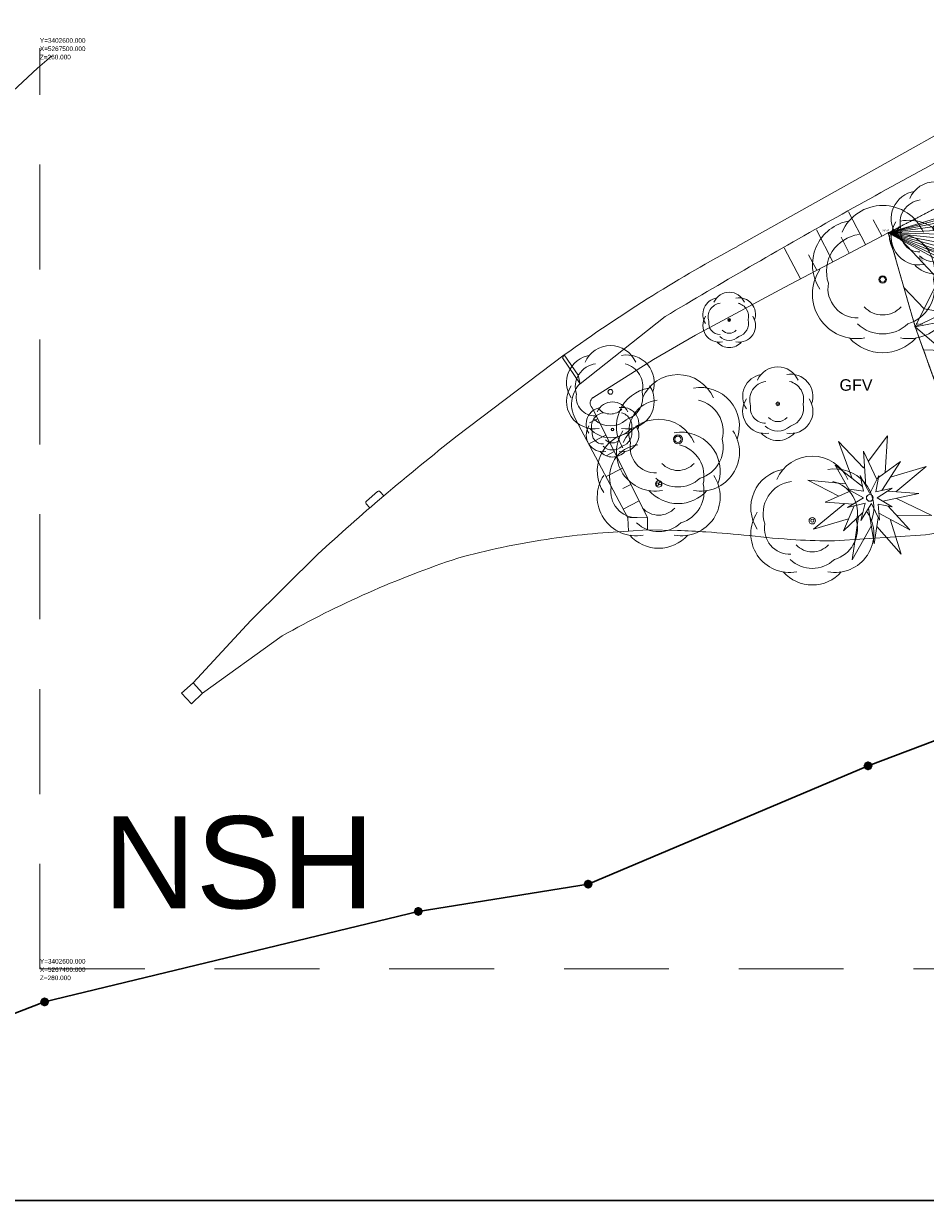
# Model space of a CAD drawing. Header units: millimetres. Extents: x 3402416 to 3403134, y 5267375 to 5268119.
# Tile 3 of 256: x 3402598 to 3402696, y 5267375 to 5267503. Entities that reach past the tile are written whole.
import ezdxf
from ezdxf.enums import TextEntityAlignment as Align

# ---------------------------------------------------------------- set-up
doc = ezdxf.new("R2010")
doc.units = ezdxf.units.MM
doc.header["$MEASUREMENT"] = 0
doc.linetypes.add('100.5', pattern=[5.5, 3.9, -1.6])
doc.linetypes.add('DGN Style 2', pattern=[18.986358, 11.391815, -7.594543])
for name, color, linetype, lineweight, true_color in [('ALKIS_Flurstuecksgrenze', 7, 'Continuous', 0, 0xffff80), ('ALKIS_Grenzpunkte_nicht_abgemarkt', 7, 'Continuous', 0, 0xffff80), ('ALKIS_Tatsaechliche Nutzung beschr', 7, 'Continuous', 0, 0x7f7f7f), ('IVK_NSH_Koordinatenkreuz', 7, 'Continuous', 0, 0xffff80), ('IVK_NSH_Modell Hoehenlinien 1 Meter', 7, 'Continuous', 0, 0xe6956a), ('IVK_NSH_Modell Hoehenlinien 20 Zentimeter', 7, 'Continuous', 0, 0xe6956a)]:
    doc.layers.add(name, color=color, linetype=linetype, lineweight=lineweight, true_color=true_color)
for name, color, linetype, lineweight in [('ALKIS_Grenzpunkte_nicht_endgueltig', 1, 'Continuous', 0), ('IVK_Baeume', 7, 'Continuous', 0), ('IVK_Boeschung', 7, 'Continuous', 0), ('IVK_Mauer', 7, 'Continuous', 0), ('IVK_NSH_Hoehe Anschrieb Freiborderhoehung', 3, 'Continuous', 0), ('IVK_NSH_Hoehe Punkt Freiborderhoehung', 7, 'Continuous', 0), ('IVK_NSH_Hoehenbezug', 7, 'Continuous', 0), ('IVK_NSH_Modell Hoehenlinien Beschriftung', 1, 'Continuous', 0), ('IVK_NSH_Modell Umring Freiborderhoehung', 1, 'Continuous', 0), ('IVK_NSH_Modell Vermaschung Freiborderhoehung', 2, 'Continuous', 0), ('IVK_NSH_Topographie Boeschungskante', 1, 'Continuous', 0), ('IVK_Rahmen Stempel', 7, 'Continuous', 0), ('IVK_Treppe Überdachung', 7, 'Continuous', 0)]:
    doc.layers.add(name, color=color, linetype=linetype, lineweight=lineweight)
doc.styles.add('Arial', font='arial.ttf')
doc.styles.add('IVK_Modell Beschriftung Hoehenlinien', font='arial.ttf')
doc.styles.add('Style-arial', font='arial.ttf')
doc.styles.add('Tatsaechliche Nutzung', font='arial.ttf')

# ---------------------------------------------------------------- blocks, each defined once
blk = doc.blocks.new('BAUM0')
at = {"color": 0, "linetype": 'ByBlock', "lineweight": -2}
for centre, radius, start, end in [((0, 0.001968), 0.002953, 23.5345, 156.4215), ((0.001722, 0.000983), 0.002953, 340.4815, 100.5805), ((-0.001723, 0.000984), 0.002953, 99.3555, 213.5755), ((-0.00128, 0.000541), 0.002461, 96.8515, 198.5915), ((0.000984, 0.000589), 0.002461, 346.0395, 76.1765), ((-0.001724, -0.000985), 0.002953, 146.3535, 280.5785), ((-0.000001, -0.000001), 0.000246, 89.9825, 179.9725), ((-0.000001, -0.000001), 0.000246, 359.9825, 89.9725), ((0.001721, -0.000986), 0.002953, 259.3765, 33.6015), ((-0.001675, -0.000591), 0.001969, 169.8805, 271.4385), ((-0.000001, -0.000001), 0.000246, 179.9825, 269.9725), ((-0.000001, -0.000001), 0.000246, 269.9825, 359.9725), ((0.000983, -0.000592), 0.002461, 286.3925, 13.9085), ((-0.000001, -0.00069), 0.001673, 222.6455, 317.3095), ((-0.000001, -0.001162), 0.002461, 226.8205, 313.1345), ((-0.000002, -0.00193), 0.002953, 221.6755, 318.2795)]:
    blk.add_arc(centre, radius, start, end, dxfattribs=at)
blk = doc.blocks.new('7000_1_1')
at = {"color": 3}
for centre, radius, start, end in [((0, 0.02004), 0.03011, 23.55094, 156.43806), ((-0.01762, 0.01007), 0.03011, 99.37186, 213.59195), ((0.01762, 0.01007), 0.03011, 340.49795, 100.59701), ((-0.01309, 0.00554), 0.02508, 96.86803, 198.60801), ((0.01007, 0.00604), 0.02508, 346.05606, 76.19299), ((-0.01762, -0.01007), 0.03011, 146.37028, 280.59497), ((0, 0), 0.00252, 90, 179.98976), ((0, 0), 0.00252, 180, 269.98862), ((0, 0), 0.00252, 359.99886, 89.98862), ((0.01762, -0.01007), 0.03011, 259.39336, 33.61779), ((-0.01712, -0.00604), 0.02004, 169.8969, 271.45498), ((0, 0), 0.00252, 269.99886, 359.98862), ((0.01007, -0.00604), 0.02508, 286.40921, 13.92501), ((0, -0.00705), 0.01712, 222.66184, 317.3261), ((0, -0.01188), 0.02508, 226.83686, 313.15094), ((0, -0.01974), 0.03011, 221.69203, 318.29612)]:
    blk.add_arc(centre, radius, start, end, dxfattribs=at)
blk = doc.blocks.new('VA26_1')
at = {"layer": 'IVK_Baeume', "color": 3, "linetype": 'Continuous', "lineweight": 13}
for p, q in [((-0.0467, 0.199), (0, 0.5)), ((0, 0.5), (0.071, 0.2274)), ((-0.2032, 0.1283), (-0.3536, 0.3536)), ((-0.3536, 0.3536), (-0.1091, 0.1866)), ((-0.1113, 0.353), (-0.0073, 0.1049)), ((-0.1084, 0.1376), (-0.1113, 0.353)), ((0.0176, 0.0953), (0.1326, 0.3411)), ((0.1326, 0.3411), (0.1154, 0.0977)), ((0.1261, 0.252), (0.3536, 0.3535)), ((0.3536, 0.3535), (0.1987, 0.1136)), ((0.071, 0.2274), (0.0816, 0.2322)), ((-0.1368, 0.0206), (-0.3173, 0.1398)), ((-0.3173, 0.1398), (-0.1016, 0.1181)), ((0.3457, 0.1303), (0.108, 0.0039)), ((0.1357, 0.1064), (0.3457, 0.1303)), ((-0.5, 0), (-0.1903, 0.0559)), ((-0.3031, -0.1232), (-0.1356, 0.0045)), ((0.2192, 0.063), (0.5, 0)), ((-0.2236, -0.0626), (-0.5, 0)), ((-0.3536, -0.3536), (-0.1475, -0.0846)), ((-0.1032, -0.0736), (-0.3031, -0.1232)), ((-0.1444, -0.3269), (-0.0481, -0.066)), ((0.348, -0.1564), (0.0758, -0.0725)), ((0.1483, -0.0216), (0.348, -0.1564)), ((0.5, 0), (0.2007, -0.057)), ((-0.0176, -0.1666), (-0.1444, -0.3269)), ((0.1515, -0.3672), (0.0039, -0.1374)), ((0.0915, -0.1226), (0.1515, -0.3672)), ((0.1781, -0.104), (0.3535, -0.3536)), ((-0.0965, -0.197), (-0.3536, -0.3536)), ((0, -0.5), (-0.06, -0.2203)), ((0.0572, -0.2203), (0, -0.5)), ((0.3535, -0.3536), (0.1144, -0.2162))]:
    blk.add_line(p, q, dxfattribs=at)
at = {"layer": 'IVK_Baeume', "color": 3, "linetype": 'Continuous', "lineweight": 13, "flags": 128}
blk.add_lwpolyline([(0.0189, 0.1872), (0.0166, 0.0284), (0.1457, 0.1189), (0.0639, 0.0166), (0.1872, -0.0189), (0.0497, -0.0284), (0.1189, -0.1457), (0.0332, -0.0734), (-0.0189, -0.1872), (-0.0095, -0.045), (-0.1457, -0.119), (-0.0521, -0.019), (-0.1872, 0.0189), (-0.0426, 0.0237), (-0.119, 0.1457), (-0.0189, 0.0687)], close=True, dxfattribs=at)
at = {"layer": 'IVK_Baeume', "color": 3, "linetype": 'Continuous', "lineweight": 13}
blk.add_circle((0, 0), 0.0249, dxfattribs=at)
blk = doc.blocks.new('VA203a')
at = {"linetype": 'Continuous', "lineweight": 13, "extrusion": (0, 0, -1)}
blk.add_hatch(color=7, dxfattribs=at).paths.add_polyline_path([(0, -0.05), (0.035, -0.035), (0.05, 0), (0.035, 0.035), (0, 0.05), (-0.035, 0.035), (-0.05, 0), (-0.035, -0.035)], flags=0)
blk = doc.blocks.new('Grenzpunkt_ Abm. nach Quellenlage n. zu spezifizieren')
at = {"linetype": 'Continuous', "extrusion": (0, 0, -1)}
blk.add_hatch(color=0, dxfattribs=at).paths.add_polyline_path([(0, 0.0165, 0.57735), (-0.0143, -0.0083, 0.57735), (0.0143, -0.0082, 0.57735)])
at = {"color": 0}
blk.add_circle((0, 0), 0.0165, dxfattribs=at)

msp = doc.modelspace()

# ---------------------------------------------------------------- hatches: boundary and pattern name
at = {"layer": 'IVK_NSH_Hoehe Punkt Freiborderhoehung', "linetype": 'Continuous', "lineweight": 13}
h = msp.add_hatch(color=3, dxfattribs=at)
edge = h.paths.add_edge_path(flags=0)
edge.add_arc((3402692.19, 5267479.92), 0.1, 0, 360)
h = msp.add_hatch(color=3, dxfattribs=at)
edge = h.paths.add_edge_path(flags=0)
edge.add_arc((3402695.12, 5267469.74), 0.1, 0, 360)

# ---------------------------------------------------------------- linework, layer by layer
at = {"layer": 'ALKIS_Flurstuecksgrenze', "color": 7, "linetype": 'Continuous', "lineweight": 30, "flags": 128}
for points in [[(3402717.2, 5267432.33), (3402690, 5267422.05), (3402659.58, 5267409.2), (3402641.12, 5267406.24), (3402600.51, 5267396.41), (3402583.52, 5267389.86), (3402552.53, 5267375.85), (3402524.21, 5267375.18), (3402523.57, 5267374.85)], [(3402523.57, 5267374.85), (3402524.21, 5267375.18), (3402552.53, 5267375.85), (3402583.52, 5267389.86), (3402600.51, 5267396.41), (3402641.12, 5267406.24), (3402659.58, 5267409.2), (3402690, 5267422.05), (3402717.2, 5267432.33)]]:
    msp.add_lwpolyline(points, dxfattribs=at)
at = {"layer": 'IVK_Baeume', "color": 3, "linetype": 'Continuous', "lineweight": 13}
for centre, radius in [((3402691.59, 5267474.87), 0.3), ((3402674.91, 5267470.47), 0.07), ((3402662, 5267462.66), 0.265), ((3402680.19, 5267461.36), 0.115), ((3402662.23, 5267458.57), 0.11), ((3402669.34, 5267457.51), 0.5), ((3402667.1, 5267452.64), 0.15), ((3402667.4, 5267452.71), 0.15), ((3402690.19, 5267451.15), 0.375), ((3402683.94, 5267448.67), 0.175)]:
    msp.add_circle(centre, radius, dxfattribs=at)
at = {"layer": 'IVK_Boeschung', "color": 7, "linetype": 'Continuous', "lineweight": 13}
for p, q in [((3402696.16, 5267486.92), (3402717.16, 5267498.59)), ((3402692.19, 5267479.92), (3402702.03, 5267485.05)), ((3402689.73, 5267478.66), (3402687.87, 5267482.21)), ((3402691.51, 5267479.59), (3402690.57, 5267481.36)), ((3402680.88, 5267474.01), (3402692.19, 5267479.92)), ((3402686.19, 5267476.8), (3402684.38, 5267480.26)), ((3402682.65, 5267474.94), (3402680.89, 5267478.31)), ((3402687.96, 5267477.73), (3402687.06, 5267479.46)), ((3402684.42, 5267475.87), (3402683.54, 5267477.56)), ((3402671.24, 5267468.82), (3402680.88, 5267474.01)), ((3402658.7, 5267463.55), (3402667.96, 5267470.84)), ((3402666.7, 5267466.19), (3402671.24, 5267468.82)), ((3402660.09, 5267462.03), (3402666.7, 5267466.19)), ((3402666.04, 5267449.03), (3402660.01, 5267460.94)), ((3402663.91, 5267448.97), (3402658.18, 5267459.76)), ((3402660.61, 5267459.74), (3402659.72, 5267459.29)), ((3402661.52, 5267457.95), (3402659.73, 5267457.05)), ((3402662.42, 5267456.17), (3402661.53, 5267455.72)), ((3402663.33, 5267454.39), (3402661.54, 5267453.48)), ((3402664.23, 5267452.6), (3402663.34, 5267452.15)), ((3402665.13, 5267450.82), (3402663.4, 5267449.93))]:
    msp.add_line(p, q, dxfattribs=at)
at = {"layer": 'IVK_Boeschung', "color": 7, "linetype": 'DGN Style 2', "lineweight": 13, "flags": 128}
msp.add_lwpolyline([(3402683.35, 5267542.27), (3402680.23, 5267543.45), (3402675.95, 5267541.81), (3402672.23, 5267541.56), (3402668.34, 5267540.05), (3402660.49, 5267536.69), (3402651.04, 5267531.01), (3402645.59, 5267528.42), (3402640.13, 5267525.83), (3402632.51, 5267521.54), (3402628.46, 5267520.24), (3402621.93, 5267515.39), (3402608.8, 5267505.64), (3402599.75, 5267497.83), (3402590.65, 5267489.42), (3402584.3, 5267482.86), (3402577.99, 5267475.65), (3402573.51, 5267473.21)], dxfattribs=at)
at = {"layer": 'IVK_Boeschung', "color": 7, "linetype": 'Continuous', "lineweight": 13}
for centre, radius, start, end in [((3403091.04, 5266761.61), 825.84, 118.56496, 120.08088), ((3403091.03, 5266761.61), 825.84, 120.08093, 120.81735), ((3402661.01, 5267461.3), 3.23, 135.8293, 168.2415), ((3402661, 5267461.31), 3.22, 168.4897, 208.7761), ((3402660.55, 5267461.44), 0.749, 127.6496, 173.2939), ((3402660.56, 5267461.46), 0.755, 175.4007, 223.686)]:
    msp.add_arc(centre, radius, start, end, dxfattribs=at)
at = {"layer": 'IVK_Mauer', "color": 7, "linetype": 'Continuous', "lineweight": 13}
for p, q in [((3402694.9, 5267489.18), (3402715.5, 5267500.77)), ((3402675.81, 5267478.47), (3402694.9, 5267489.18)), ((3402645.36, 5267457.88), (3402656.98, 5267466.67)), ((3402635.48, 5267450.78), (3402636.69, 5267451.83)), ((3402636.97, 5267451.81), (3402637.36, 5267451.36)), ((3402635.85, 5267450.05), (3402635.46, 5267450.5)), ((3402666.02, 5267447.69), (3402669.31, 5267447.61)), ((3402686.36, 5267446.47), (3402696.23, 5267447.12)), ((3402622.93, 5267437.82), (3402630.2, 5267445.03)), ((3402616.65, 5267431.05), (3402622.93, 5267437.82)), ((3402626.33, 5267436.16), (3402617.68, 5267429.94)), ((3402616.65, 5267431.05), (3402615.4, 5267429.94)), ((3402617.68, 5267429.94), (3402616.65, 5267431.05)), ((3402615.4, 5267429.94), (3402616.46, 5267428.8)), ((3402616.46, 5267428.8), (3402617.68, 5267429.94))]:
    msp.add_line(p, q, dxfattribs=at)
for centre, radius, start, end in [((3402753.76, 5267333.15), 164.9, 118.211, 121.909), ((3402753.76, 5267333.15), 164.9, 121.9058, 125.9348), ((3402802.61, 5267256.92), 255.17, 128.0437, 130.3612), ((3402636.82, 5267451.68), 0.2, 41.6045, 130.7451), ((3402802.61, 5267256.92), 255.17, 130.3612, 132.5089), ((3402635.61, 5267450.63), 0.2, 131.6123, 220.7528), ((3402665.13, 5267334.02), 113.66, 86.3406, 87.8954), ((3402667.84, 5267362.3), 85.31, 98.6273, 105.2276), ((3402667.84, 5267362.3), 85.31, 92.5918, 98.6279), ((3402665.13, 5267334.02), 113.66, 83.953, 86.341), ((3402686.78, 5267527.64), 81.17, 263.146, 266.7317), ((3402686.78, 5267527.64), 81.17, 266.7308, 269.6974), ((3402679.24, 5267342.36), 107.69, 108.296, 113.8649), ((3402679.24, 5267342.36), 107.69, 113.8646, 119.4274)]:
    msp.add_arc(centre, radius, start, end, dxfattribs=at)
at = {"layer": 'IVK_Mauer', "color": 7, "linetype": 'Continuous', "lineweight": 13, "extrusion": (0, 0, -1)}
msp.add_arc((-3402686.97, 5267506.37), 59.97, 253.91, 261.1167, dxfattribs=at)
at = {"layer": 'IVK_NSH_Koordinatenkreuz', "color": 40, "linetype": 'DGN Style 2', "lineweight": 13, "true_color": 0xffa800}
for q in [(3402600, 5267500, 260), (3402600, 5267400, 280), (3402700, 5267400, 260)]:
    msp.add_line((3402600, 5267400, 260), q, dxfattribs=at)
at = {"layer": 'IVK_NSH_Modell Hoehenlinien 1 Meter', "color": 32, "linetype": 'Continuous', "lineweight": 30, "true_color": 0xcd6000, "elevation": 259, "flags": 128}
msp.add_lwpolyline([(3402693.54, 5267480.63), (3402693.08, 5267480.19), (3402693.05, 5267480.15), (3402693.02, 5267480.09), (3402692.99, 5267480.03), (3402692.96, 5267479.96), (3402693, 5267479.9), (3402693.05, 5267479.83), (3402693.1, 5267479.75), (3402693.17, 5267479.66), (3402693.25, 5267479.56), (3402693.36, 5267479.44), (3402693.49, 5267479.3), (3402693.65, 5267479.13), (3402697.66, 5267474.85), (3402699.15, 5267474.6), (3402700.17, 5267472.33), (3402700.24, 5267472.19), (3402700.24, 5267472.18)], dxfattribs=at)
at = {"layer": 'IVK_NSH_Modell Hoehenlinien 20 Zentimeter', "color": 32, "linetype": 'Continuous', "lineweight": 13, "true_color": 0xcd6000, "flags": 128}
for points, elevation in [([(3402693.9, 5267473.99), (3402696.08, 5267471.67), (3402698.35, 5267471.28), (3402698.44, 5267470.37), (3402701.47, 5267469.09), (3402705.34, 5267461.83), (3402705.45, 5267461.71), (3402708.93, 5267460.8), (3402709.62, 5267461.16), (3402709.85, 5267461.07), (3402709.98, 5267460.89)], 258.8), ([(3402696.02, 5267467.23), (3402698.14, 5267467.14), (3402703.28, 5267464.98), (3402705.09, 5267461.58), (3402705.14, 5267461.52), (3402708.85, 5267460.56), (3402709.58, 5267460.94), (3402709.72, 5267460.88), (3402709.79, 5267460.78)], 258.6)]:
    msp.add_lwpolyline(points, dxfattribs=dict(at, elevation=elevation))
at = {"layer": 'IVK_NSH_Modell Umring Freiborderhoehung', "color": 6, "linetype": '100.5', "ltscale": 10, "true_color": 0xe202f2}
msp.add_open_spline([(3402973.4, 5267889.37, 266.63), (3402971.26, 5267898.66, 266.88), (3402973.22, 5267899.26, 266.92), (3402979.06, 5267899.96, 266.98), (3402987.63, 5267901.33, 266.64), (3402996.57, 5267901.25, 267.16), (3402999.85, 5267900.75, 267.12), (3403001.07, 5267899.55, 266.77), (3403007.49, 5267887.11, 261.12), (3403008.56, 5267857.09, 261.21), (3403007.36, 5267813.89, 261.07), (3403006.13, 5267770.16, 261.25), (3402999.63, 5267722.45, 261.06), (3402990.96, 5267699.65, 261.25), (3402984.16, 5267681.31, 261.31), (3402973.54, 5267656.95, 261.22), (3402953.58, 5267621.06, 261.1), (3402931.15, 5267593.16, 261.28), (3402926.35, 5267588.18, 261.56), (3402925.49, 5267583.4, 261.51), (3402911.55, 5267570.88, 261.58), (3402911.41, 5267570.88, 261.58), (3402911.34, 5267570.85, 262.25), (3402902.62, 5267562.89, 262.27), (3402892.3, 5267554.41, 262.28), (3402881.34, 5267546.68, 262.3), (3402874.15, 5267542.11, 262.27), (3402866.57, 5267537.7, 262.28), (3402866.4, 5267538.02, 262.27), (3402865.74, 5267539.26, 262.28), (3402868.89, 5267541, 262.27), (3402868.75, 5267541.25, 262.28), (3402868.74, 5267541.27, 262.23), (3402864.71, 5267548.55, 262.21), (3402862.83, 5267549.05, 262.2), (3402861.24, 5267548.16, 262.22), (3402861.22, 5267548.17, 262.17), (3402860.11, 5267550.14, 262.17), (3402860.13, 5267550.15, 262.4), (3402859.98, 5267550.41, 262.4), (3402859.54, 5267550.18, 262.4), (3402857.42, 5267547.06, 262.41), (3402861.36, 5267539.98, 262.42), (3402857.27, 5267537.71, 262.41), (3402857.6, 5267537.1, 262.4), (3402855.08, 5267535.65, 262.41), (3402855.39, 5267535.13, 262.42), (3402847.12, 5267530.47, 262.42), (3402844.7, 5267529.08, 262.42), (3402844.69, 5267529.15, 262.24), (3402841.19, 5267535.31, 262.2), (3402834.32, 5267531.52, 262.2), (3402825.19, 5267526.4, 262.2), (3402816.64, 5267521.63, 262.19), (3402807.83, 5267516.66, 262.19), (3402799.12, 5267511.77, 262.19), (3402790.16, 5267506.76, 262.19), (3402785, 5267503.85, 262.18), (3402780.63, 5267501.34, 262.25), (3402779.52, 5267503.25, 262.25), (3402779.51, 5267503.22, 261.3), (3402771.15, 5267498.56, 261.31), (3402762.03, 5267494, 261.29), (3402753.33, 5267489.08, 261.28), (3402744.62, 5267484.19, 261.3), (3402737.59, 5267477.27, 261.3), (3402739.76, 5267473.33, 261.3), (3402739.33, 5267473.09, 261.29), (3402740.75, 5267471.04, 261.3), (3402742.52, 5267468.18, 261.3), (3402737.85, 5267465.5, 261.28), (3402736.08, 5267464.5, 261.31), (3402734.31, 5267463.53, 261.29), (3402734.27, 5267463.52, 262.29), (3402732.35, 5267462.49, 262.27), (3402724.72, 5267458.61, 262.46), (3402722.22, 5267454.99, 262.48), (3402722.17, 5267455, 262.61), (3402720.67, 5267453.3, 262.57), (3402719.34, 5267455.76, 262.57), (3402719.31, 5267455.76, 262.5), (3402715.05, 5267453.45, 262.49), (3402712.31, 5267452.14, 258.24), (3402707.95, 5267450.18, 258.26), (3402703.59, 5267448.75, 258.25), (3402699.67, 5267457.07, 258.28), (3402695.12, 5267469.74, 258.68), (3402692.19, 5267479.92, 258.97), (3402702.03, 5267485.05, 259.19), (3402707.86, 5267488.5, 259.37), (3402715.12, 5267492.49, 259.1), (3402719.24, 5267494.95, 259.26), (3402721.04, 5267494.67, 259.28), (3402723.05, 5267491.19, 262.24), (3402725.56, 5267486.82, 262.26), (3402729.36, 5267488.73, 262.27), (3402737.01, 5267493.1, 262.28), (3402745.77, 5267498, 262.28), (3402754.5, 5267502.99, 262.29), (3402763.19, 5267507.69, 262.27), (3402771.92, 5267512.66, 262.28), (3402774.43, 5267514.2, 262.23), (3402783.44, 5267519.24, 262.23), (3402792.03, 5267524.08, 262.23), (3402800.85, 5267529, 262.22), (3402809.21, 5267533.71, 262.22), (3402818.25, 5267538.77, 262.22), (3402826.52, 5267543.49, 262.22), (3402838.81, 5267550.46, 262.21), (3402835.57, 5267556.17, 262.29), (3402836.86, 5267556.95, 262.34), (3402832.91, 5267564.03, 262.33), (3402828.39, 5267572.12, 262.3), (3402828.71, 5267572.29, 262.3), (3402828.75, 5267572.32, 262.22), (3402831.2, 5267573.65, 262.19), (3402830.86, 5267577.12, 262.17), (3402838.13, 5267575.06, 262.18), (3402857.73, 5267580.02, 262.3), (3402858.74, 5267586.15, 262.34), (3402856.57, 5267590.24, 262.32), (3402872.49, 5267592.44, 262.35), (3402877.39, 5267594.62, 262.2), (3402881.37, 5267600.75, 262.13), (3402885.88, 5267603.45, 262.13), (3402897.38, 5267602.37, 262.07), (3402906.7, 5267606.51, 262.1), (3402914.63, 5267612.83, 262.12), (3402919.8, 5267617.02, 262.21), (3402922.67, 5267622.77, 262.14), (3402927.52, 5267629.69, 262.21), (3402932.2, 5267635.33, 262.19), (3402941.38, 5267637.01, 262.09), (3402947.2, 5267645.57, 262.07), (3402949.8, 5267656.33, 262.33), (3402957.65, 5267672.32, 262.37), (3402963.36, 5267678.25, 262.34), (3402968.96, 5267685.85, 262.32), (3402968.44, 5267695.84, 262.34), (3402971.66, 5267699.32, 262.31), (3402983.33, 5267726.7, 262.51), (3402987.17, 5267750.81, 262.97), (3402988.27, 5267771.28, 263.41), (3402989.89, 5267792.91, 264.02), (3402990.53, 5267812.39, 264.4), (3402986.98, 5267832.18, 264.94), (3402981.54, 5267853.09, 265.63), (3402977.16, 5267872.14, 266.17), (3402973.4, 5267889.37, 266.63)], degree=1, dxfattribs=at)
at = {"layer": 'IVK_NSH_Topographie Boeschungskante', "color": 3, "linetype": 'Continuous', "lineweight": 13}
msp.add_line((3402692.19, 5267479.92, 258.97), (3402702.03, 5267485.05, 259.19), dxfattribs=at)
at = {"layer": 'IVK_Rahmen Stempel', "color": 7, "linetype": 'Continuous', "lineweight": 30}
msp.add_line((3403134.3, 5267374.85), (3402461.8, 5267374.85), dxfattribs=at)
msp.add_line((3403134.3, 5267374.85), (3402461.8, 5267374.85), dxfattribs=at)
msp.add_3dface([(3402461.8, 5267374.85), (3403134.3, 5267374.85), (3403134.3, 5268117.35), (3402461.8, 5268117.35)], dxfattribs=at)
msp.add_3dface([(3402461.8, 5267374.85), (3403134.3, 5267374.85), (3403134.3, 5268117.35), (3402461.8, 5268117.35)], dxfattribs=at)
at = {"layer": 'IVK_Treppe Überdachung', "color": 7, "linetype": 'Continuous', "lineweight": 13}
for p, q in [((3402656.79, 5267466.36), (3402656.98, 5267466.67)), ((3402658.7, 5267463.55), (3402656.79, 5267466.36)), ((3402656.98, 5267466.67), (3402658.51, 5267464.49)), ((3402658.51, 5267464.49), (3402658.7, 5267463.55)), ((3402663.91, 5267448.97), (3402666.04, 5267449.03)), ((3402663.98, 5267447.52), (3402663.91, 5267448.97)), ((3402666.04, 5267449.03), (3402666.02, 5267447.69)), ((3402666.02, 5267447.69), (3402663.98, 5267447.52))]:
    msp.add_line(p, q, dxfattribs=at)

# ---------------------------------------------------------------- block references
at = {"layer": 'ALKIS_Grenzpunkte_nicht_abgemarkt', "color": 7, "xscale": 7.5, "yscale": 7.5, "zscale": 7.5}
for p in [(3402690, 5267422.05), (3402659.58, 5267409.2), (3402641.12, 5267406.24), (3402600.51, 5267396.41)]:
    msp.add_blockref('Grenzpunkt_ Abm. nach Quellenlage n. zu spezifizieren', p, dxfattribs=at)
at = {"layer": 'ALKIS_Grenzpunkte_nicht_endgueltig', "color": 22, "ltscale": 0.5, "true_color": 0xe51a1a, "xscale": 10, "yscale": 10, "zscale": 10}
for p in [(3402690, 5267422.05), (3402659.58, 5267409.2), (3402641.12, 5267406.24), (3402600.51, 5267396.41)]:
    msp.add_blockref('VA203a', p, dxfattribs=at)
at = {"layer": 'IVK_Baeume', "color": 3, "lineweight": 13, "ltscale": 13.333333, "xscale": 99.99999975, "yscale": 99.99999975, "zscale": 99.99999975}
msp.add_blockref('7000_1_1', (3402697.29, 5267480.46), dxfattribs=at)
at = {"layer": 'IVK_Baeume', "color": 3, "linetype": 'Continuous', "lineweight": 13, "rotation": 359.9919}
for p, xscale, yscale, zscale in [((3402691.59, 5267474.87), 1632.6525, 1632.6525, 217.687), ((3402662, 5267462.66), 1019.9925, 1019.9925, 135.999)]:
    msp.add_blockref('BAUM0', p, dxfattribs=dict(at, xscale=xscale, yscale=yscale, zscale=zscale))
at = {"layer": 'IVK_Baeume', "color": 3, "lineweight": 13, "ltscale": 8, "xscale": 60, "yscale": 60, "zscale": 60}
for p in [(3402674.91, 5267470.47), (3402662.23, 5267458.57)]:
    msp.add_blockref('7000_1_1', p, dxfattribs=at)
at = {"layer": 'IVK_Baeume', "color": 3, "lineweight": 13, "ltscale": 18.666667}
for p, xscale, yscale, zscale in [((3402669.34, 5267457.51), 139.999999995, 139.999999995, 139.999999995), ((3402667.25, 5267452.66), 139.999999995, 139.999999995, 139.999999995), ((3402683.94, 5267448.67), 139.999999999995, 139.999999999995, 139.999999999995)]:
    msp.add_blockref('7000_1_1', p, dxfattribs=dict(at, xscale=xscale, yscale=yscale, zscale=zscale))
at = {"layer": 'IVK_Baeume', "color": 3, "lineweight": 13, "ltscale": 10.666667, "xscale": 80.00000250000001, "yscale": 80.00000250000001, "zscale": 80.00000250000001}
msp.add_blockref('7000_1_1', (3402680.19, 5267461.36), dxfattribs=at)
at = {"layer": 'IVK_Baeume', "color": 3, "linetype": 'Continuous', "lineweight": 13, "xscale": 14, "yscale": 14, "rotation": 29.10731979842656}
msp.add_blockref('VA26_1', (3402690.19, 5267451.15), dxfattribs=at)

# ---------------------------------------------------------------- texts
at = {"layer": 'ALKIS_Tatsaechliche Nutzung beschr', "color": 7, "linetype": 'Continuous', "insert": (3402686.9, 5267463.4), "char_height": 1.25, "attachment_point": 4, "line_spacing_factor": 0.5, "style": 'Tatsaechliche Nutzung'}
msp.add_mtext('\\f@Arial Unicode MS|b0|i0|c00|p39;GFV', dxfattribs=at)
at = {"layer": 'IVK_NSH_Hoehe Anschrieb Freiborderhoehung', "color": 3, "linetype": 'Continuous', "char_height": 0.18, "attachment_point": 1, "line_spacing_factor": 0.69, "style": 'Arial'}
for s, insert in [('\\H1x;\\W0.9;258.97', (3402691.53, 5267480.26, 258.97)), ('\\H1x;\\W0.9;258.68', (3402695.18, 5267470.09, 258.68))]:
    msp.add_mtext(s, dxfattribs=dict(at, insert=insert))
at = {"layer": 'IVK_NSH_Hoehenbezug', "color": 1, "linetype": 'Continuous', "lineweight": 30, "style": 'IVK_Modell Beschriftung Hoehenlinien'}
msp.add_text('NSH', height=10, dxfattribs=at).set_placement((3402621.61, 5267403.58, 261.32), align=Align.BOTTOM_CENTER)
at = {"layer": 'IVK_NSH_Koordinatenkreuz', "color": 40, "linetype": 'Continuous', "lineweight": 0, "true_color": 0xffa800, "char_height": 0.5, "attachment_point": 4, "line_spacing_factor": 1.08, "style": 'Style-arial'}
for s, insert in [('Y=3402600.000^JX=5267500.000^JZ=260.000', (3402600, 5267499.92, 260)), ('Y=3402600.000^JX=5267400.000^JZ=260.000', (3402600, 5267399.92, 260)), ('Y=3402600.000^JX=5267400.000^JZ=280.000', (3402600, 5267399.92, 280))]:
    msp.add_mtext(s, dxfattribs=dict(at, insert=insert))
at = {"layer": 'IVK_NSH_Modell Hoehenlinien Beschriftung', "color": 7, "linetype": 'Continuous', "insert": (3402695.71, 5267477.04, 259), "char_height": 0.175, "attachment_point": 8, "rotation": 313.1759, "line_spacing_factor": 0.69, "style": 'IVK_Modell Beschriftung Hoehenlinien'}
msp.add_mtext('\\H1x;\\W0.9;259.0', dxfattribs=at)

# ---------------------------------------------------------------- meshes
at = {"layer": 'IVK_NSH_Modell Vermaschung Freiborderhoehung', "color": 2}
mesh = msp.add_polyface(dxfattribs=at)
corners = [(3402698.18, 5267480.24, 259.21), (3402698.63, 5267480.8, 259.22), (3402692.19, 5267479.92, 258.97), (3402698.11, 5267479.77, 259.2), (3402700.12, 5267482.33, 259.25), (3402702.03, 5267485.05, 259.19), (3402699.6, 5267481.84, 259.24), (3402699.1, 5267481.33, 259.23), (3402698.08, 5267479.3, 259.18), (3402698.07, 5267478.82, 259.17), (3402698.09, 5267478.35, 259.16), (3402698.15, 5267477.88, 259.14), (3402703.34, 5267479.22, 262.16), (3402702.43, 5267484, 259.28), (3402701.82, 5267483.62, 259.27), (3402703.31, 5267479.19, 262.15), (3402701.23, 5267483.22, 259.26), (3402700.67, 5267482.79, 259.25), (3402703.17, 5267478.83, 262.36), (3402703.19, 5267478.88, 262.36), (3402703.15, 5267478.87, 262.11), (3402703.13, 5267478.79, 262.11), (3402703.16, 5267478.91, 262.11), (3402703.15, 5267478.73, 262.36), (3402703.16, 5267478.78, 262.36), (3402703.12, 5267478.71, 262.12), (3402703.15, 5267478.46, 262.37), (3402703.2, 5267478.94, 262.36), (3402703.23, 5267478.99, 262.36), (3402703.18, 5267478.94, 262.12), (3402703.19, 5267478.98, 262.12), (3402703.21, 5267479.02, 262.13), (3402703.23, 5267479.05, 262.13), (3402703.25, 5267479.09, 262.14), (3402703.27, 5267479.12, 262.14), (3402703.29, 5267479.16, 262.15), (3402703.11, 5267478.63, 262.12)]
mesh.append_faces([[corners[k] for k in face] for face in [(0, 1, 2), (3, 0, 2), (4, 5, 2), (6, 4, 2), (7, 6, 2), (1, 7, 2), (8, 3, 2), (9, 8, 2), (2, 10, 9), (2, 11, 10), (1, 0, 3), (12, 13, 14), (15, 12, 4), (16, 12, 14), (12, 16, 17), (12, 17, 4), (18, 19, 20), (21, 18, 20), (19, 22, 20), (20, 22, 7), (1, 21, 20), (20, 7, 1), (21, 23, 24), (23, 21, 25), (13, 5, 14), (16, 14, 5), (16, 5, 17), (4, 17, 5), (24, 18, 21), (19, 18, 26), (26, 27, 19), (19, 27, 22), (26, 28, 27), (22, 27, 29), (29, 27, 30), (22, 29, 7), (29, 30, 7), (30, 31, 6), (7, 30, 6), (31, 32, 6), (32, 33, 6), (33, 34, 6), (34, 35, 6), (4, 35, 15), (6, 35, 4), (36, 25, 9), (25, 21, 8), (9, 25, 8), (21, 1, 8), (1, 3, 8)]], dxfattribs={"color": 2})
mesh = msp.add_polyface(dxfattribs=at)
corners = [(3402707.95, 5267450.18, 258.26), (3402708.83, 5267458.58, 258.23), (3402706.41, 5267459.79, 258.34), (3402707.02, 5267459.79, 258.34), (3402708.19, 5267460.02, 258.35), (3402708.75, 5267460.26, 258.35), (3402707.61, 5267459.87, 258.35), (3402703.59, 5267448.75, 258.25), (3402699.67, 5267457.07, 258.28), (3402695.12, 5267469.74, 258.68), (3402704.88, 5267461.36, 258.42), (3402705.18, 5267460.9, 258.4), (3402705.96, 5267460.11, 258.36), (3402705.54, 5267460.48, 258.38), (3402698.48, 5267476.49, 259.1), (3402692.19, 5267479.92, 258.97), (3402700.04, 5267472.08, 258.86), (3402700.72, 5267470.8, 258.88), (3402703.24, 5267478.1, 262.15), (3402703.21, 5267478.17, 262.15), (3402703.17, 5267478.24, 262.14), (3402698.34, 5267476.95, 259.12), (3402705.04, 5267474.72, 262.28), (3402705.09, 5267474.72, 262.38), (3402709.53, 5267466.1, 262.23), (3402705.72, 5267473.41, 262.24), (3402705.74, 5267473.43, 262.39), (3402710.24, 5267464.67, 261.97), (3402711.22, 5267463, 262.41), (3402703.23, 5267478.21, 262.37), (3402708.51, 5267477.06, 262.49), (3402707.88, 5267478.24, 262.47), (3402708.3, 5267477.45, 262.48), (3402708.09, 5267477.84, 262.48), (3402709.9, 5267477.82, 262.49), (3402708.53, 5267477.11, 262.39), (3402709.91, 5267477.86, 262.37), (3402708.32, 5267477.49, 262.39), (3402698.23, 5267477.41, 259.13), (3402703.15, 5267478.32, 262.14), (3402708.1, 5267477.88, 262.4)]
mesh.append_faces([[corners[k] for k in face] for face in [(0, 1, 2), (2, 1, 3), (4, 1, 5), (6, 1, 4), (3, 1, 6), (7, 0, 8), (8, 0, 2), (9, 8, 10), (8, 11, 10), (8, 2, 12), (8, 12, 13), (8, 13, 11), (9, 14, 15), (9, 16, 14), (17, 16, 9), (9, 10, 17), (16, 18, 14), (18, 19, 14), (14, 19, 20), (14, 20, 21), (22, 18, 16), (23, 22, 16), (17, 10, 24), (17, 24, 25), (25, 26, 17), (5, 27, 10), (10, 4, 5), (27, 24, 10), (10, 11, 4), (2, 3, 12), (24, 28, 25), (25, 28, 26), (22, 23, 18), (29, 18, 23), (26, 30, 23), (29, 23, 31), (23, 30, 32), (23, 32, 33), (33, 31, 23), (30, 34, 35), (35, 36, 37), (30, 35, 32), (32, 35, 37), (38, 21, 39), (32, 37, 33), (33, 37, 40), (12, 3, 13), (13, 4, 11), (13, 6, 4), (13, 3, 6)]], dxfattribs={"color": 2})
mesh = msp.add_polyface(dxfattribs=at)
corners = [(3402698.48, 5267476.49, 259.1), (3402698.34, 5267476.95, 259.12), (3402692.19, 5267479.92, 258.97), (3402698.23, 5267477.41, 259.13), (3402698.15, 5267477.88, 259.14), (3402703.21, 5267478.17, 262.15), (3402703.24, 5267478.1, 262.15), (3402703.23, 5267478.21, 262.37), (3402703.37, 5267479.21, 262.36), (3402703.2, 5267478.25, 262.37), (3402703.17, 5267478.24, 262.14), (3402707.88, 5267478.24, 262.47), (3402707.67, 5267478.63, 262.46), (3402707.45, 5267479.03, 262.45), (3402703.15, 5267478.46, 262.37), (3402703.16, 5267478.78, 262.36), (3402703.15, 5267478.73, 262.36), (3402703.14, 5267478.67, 262.36), (3402703.12, 5267478.71, 262.12), (3402703.19, 5267478.3, 262.37), (3402703.17, 5267478.36, 262.37), (3402703.16, 5267478.41, 262.37), (3402707.67, 5267478.66, 262.4), (3402709.91, 5267477.86, 262.37), (3402707.46, 5267479.05, 262.4), (3402707.89, 5267478.27, 262.4), (3402708.1, 5267477.88, 262.4), (3402708.32, 5267477.49, 262.39), (3402703.17, 5267478.83, 262.36), (3402703.15, 5267478.32, 262.14), (3402703.13, 5267478.39, 262.13), (3402703.14, 5267478.51, 262.37), (3402703.12, 5267478.47, 262.13), (3402703.14, 5267478.57, 262.36), (3402703.11, 5267478.55, 262.13), (3402703.14, 5267478.62, 262.36), (3402703.11, 5267478.63, 262.12), (3402698.09, 5267478.35, 259.16), (3402698.07, 5267478.82, 259.17), (3402708.09, 5267477.84, 262.48)]
mesh.append_faces([[corners[k] for k in face] for face in [(0, 1, 2), (3, 4, 2), (1, 3, 2), (5, 6, 7), (7, 8, 9), (10, 7, 9), (10, 5, 7), (7, 11, 12), (12, 13, 7), (14, 15, 16), (17, 14, 16), (18, 17, 16), (19, 9, 8), (20, 19, 8), (21, 20, 8), (14, 21, 8), (22, 23, 24), (25, 23, 22), (25, 26, 23), (27, 23, 26), (14, 28, 15), (9, 19, 10), (29, 19, 20), (29, 10, 19), (20, 21, 30), (29, 20, 30), (21, 14, 30), (31, 14, 17), (14, 31, 32), (32, 30, 14), (33, 31, 17), (34, 31, 33), (34, 32, 31), (33, 17, 35), (36, 33, 35), (34, 33, 36), (36, 35, 17), (36, 17, 18), (1, 10, 29), (3, 29, 30), (30, 32, 3), (4, 32, 34), (3, 32, 4), (34, 36, 37), (4, 34, 37), (37, 36, 38), (39, 26, 11), (11, 25, 12), (11, 26, 25), (12, 25, 22)]], dxfattribs={"color": 2})

doc.saveas('drawing.dxf')
